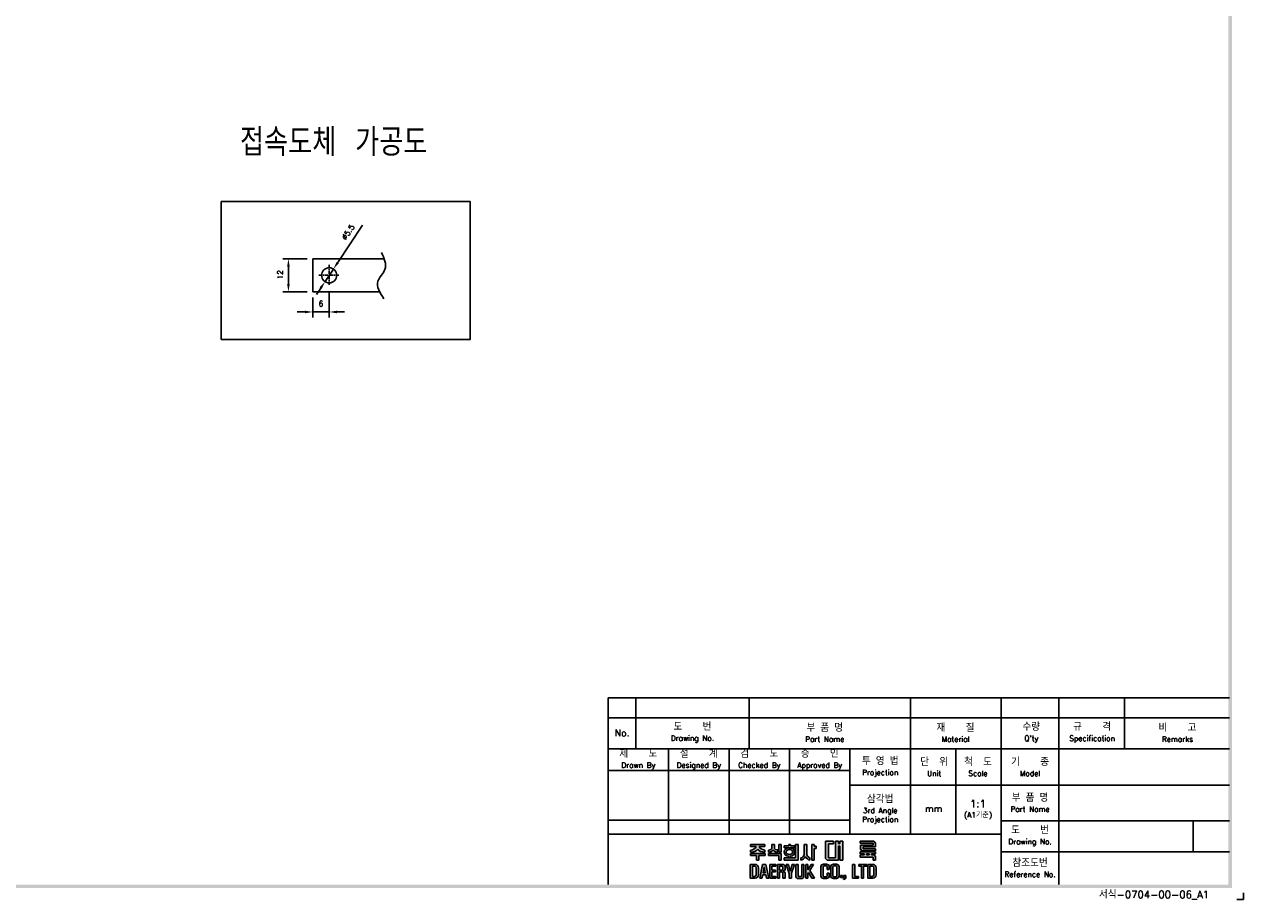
# Model space of a CAD drawing. Extents: x -194 to 1048, y -1928 to 566.
# Tile 4 of 5: x 606 to 1048, y -142 to 175. Entities that reach past the tile are written whole.
import ezdxf

# ---------------------------------------------------------------- set-up
doc = ezdxf.new("R2010")
doc.units = 0
doc.header["$MEASUREMENT"] = 0
doc.linetypes.add('CENTER', pattern=[2, 1.25, -0.25, 0.25, -0.25])
doc.layers.get('0').update_dxf_attribs({"linetype": 'CONTINUOUS'})
for name, color, linetype in [('CENTER', 1, 'CENTER'), ('di', 3, 'CONTINUOUS'), ('dimtaxt', 3, 'CONTINUOUS'), ('dwg', 7, 'CONTINUOUS')]:
    doc.layers.add(name, color=color, linetype=linetype)
doc.styles.add('KIM', font='ROMANS.shx', dxfattribs={"height": 5, "bigfont": 'GSG1.shx'})
doc.styles.get("Standard").update_dxf_attribs({"font": 'romans.shx', "height": 2, "bigfont": 'hgs.shx'})
doc.dimstyles.new('STANDARD$0', dxfattribs={"dimtxt": 5, "dimasz": 5, "dimexe": 1, "dimexo": 2, "dimgap": 2, "dimtad": 1, "dimdec": 4, "dimzin": 12, "dimdsep": 46, "dimtxsty": 'KIM', "dimcen": -1, "dimdle": 0.1, "dimadec": 0, "dimazin": 0, "dimtfac": 1, "dimtdec": 4, "dimtmove": 0, "dimatfit": 3, "dimfxl": 0, "dimtolj": 1, "dimtzin": 0, "dimarcsym": 0})
doc.dimstyles.new('STANDARD$3', dxfattribs={"dimtxt": 5, "dimasz": 5, "dimexe": 1, "dimexo": 2, "dimgap": 0.8, "dimtad": 1, "dimdec": 4, "dimdsep": 46, "dimtxsty": 'KIM', "dimcen": 0, "dimdle": 0.1, "dimadec": 0, "dimazin": 0, "dimtfac": 1, "dimtdec": 4, "dimtmove": 0, "dimatfit": 3, "dimfxl": 0, "dimtolj": 1, "dimtzin": 0, "dimarcsym": 0})

# ---------------------------------------------------------------- blocks, each defined once
blk = doc.blocks.new('도면서식 A1')
at = {"layer": 'di', "insert": (780.92, -2.61), "char_height": 2.2, "width": 38.8706, "attachment_point": 4}
blk.add_mtext('서식-0704-00-06_A1', dxfattribs=at)
blk = doc.blocks.new('대륙')
at = {"layer": 'dimtaxt'}
h = blk.add_hatch(color=256, dxfattribs=at)
edge = h.paths.add_edge_path()
edge.add_line((51.99, 12.18), (47.65, 12.18))
edge.add_line((47.65, 12.18), (47.65, 11.59))
edge.add_line((47.65, 11.59), (49.36, 11.59))
edge.add_ellipse((47.48, 11.55), major_axis=(1.89, 0.39), ratio=0.576936, start_angle=268.0794, end_angle=342.4305, ccw=False)
edge.add_line((47.64, 10.44), (47.64, 9.87))
edge.add_ellipse((47.59, 11.36), major_axis=(2.46, 0), ratio=0.608939, start_angle=-88.7913, end_angle=-24.3158)
edge.add_ellipse((52.06, 11.36), major_axis=(-2.46, 0), ratio=0.608939, start_angle=384.3158, end_angle=448.3061)
edge.add_line((51.99, 9.87), (51.99, 10.51))
edge.add_ellipse((52.11, 11.62), major_axis=(-1.91, 0.31), ratio=0.577613, start_angle=17.5125, end_angle=91.8636, ccw=False)
edge.add_line((50.24, 11.59), (51.99, 11.59))
edge.add_line((51.99, 11.59), (51.99, 12.18))
h.paths.add_polyline_path([(52, 9.48), (47.64, 9.48), (47.64, 8.87), (49.46, 8.87), (49.46, 7.49), (50.19, 7.49), (50.19, 8.88), (52, 8.88)])
edge = h.paths.add_edge_path()
edge.add_arc((55.25, 11.18), 0.45, 180, 220.7047, ccw=False)
edge.add_line((54.8, 11.18), (54.8, 12.18))
edge.add_line((54.8, 12.18), (54.06, 12.18))
edge.add_line((54.06, 12.18), (54.06, 11.18))
edge.add_arc((53.61, 11.18), 0.45, 319.2953, 360, ccw=False)
edge.add_spline(control_points=[(53.95, 10.89), (53.94, 10.88), (53.93, 10.87), (53.83, 10.76), (53.7, 10.68), (53.03, 10.51)], knot_values=[3.761053, 3.761053, 3.761053, 3.761053, 3.807132, 3.807132, 4.298097, 4.298097, 4.298097, 4.298097], degree=3, periodic=0)
edge.add_line((53.03, 10.51), (53.03, 9.85))
edge.add_spline(control_points=[(53.03, 9.85), (53.05, 9.85), (53.06, 9.85), (53.74, 9.96), (53.94, 10.08), (54.15, 10.22), (54.2, 10.3), (54.43, 10.6)], knot_values=[3.495949, 3.495949, 3.495949, 3.495949, 3.524444, 3.524444, 4.06832, 4.06832, 4.379503, 4.379503, 4.379503, 4.379503], degree=3, periodic=0)
edge.add_spline(control_points=[(54.43, 10.6), (54.65, 10.3), (54.71, 10.22), (54.92, 10.08), (55.12, 9.96), (55.75, 9.88), (55.78, 9.87), (55.8, 9.86)], knot_values=[3.495949, 3.495949, 3.495949, 3.495949, 3.807132, 3.807132, 4.351008, 4.351008, 4.402945, 4.402945, 4.402945, 4.402945], degree=3, periodic=0)
edge.add_line((55.8, 9.86), (55.8, 10.59))
edge.add_spline(control_points=[(55.8, 10.59), (55.78, 10.59), (55.76, 10.6), (55.19, 10.66), (55.03, 10.75), (54.92, 10.87), (54.91, 10.88), (54.91, 10.89)], knot_values=[3.761053, 3.761053, 3.761053, 3.761053, 3.81299, 3.81299, 4.356866, 4.356866, 4.402945, 4.402945, 4.402945, 4.402945], degree=3, periodic=0)
h.paths.add_polyline_path([(56.82, 9.48), (53.03, 9.48), (53.03, 8.87), (56.1, 8.87), (56.1, 7.49), (56.82, 7.49)])
h.paths.add_polyline_path([(56.82, 12.19), (56.1, 12.19), (56.1, 9.87), (56.82, 9.87)])
h.paths.add_polyline_path([(60.76, 11.76), (59.58, 11.76), (59.58, 12.19), (59.05, 12.19), (59.05, 11.76), (57.74, 11.76), (57.74, 11.21), (60.76, 11.21)])
edge = h.paths.add_edge_path()
edge.add_ellipse((59.26, 9.92), major_axis=(-1.56, 0), ratio=0.830145, start_angle=101.7462, end_angle=265.4383)
edge.add_line((59.38, 11.21), (59.13, 11.21))
edge.add_ellipse((59.26, 9.92), major_axis=(1.56, 0), ratio=0.830145, start_angle=94.5617, end_angle=259.6787)
edge.add_line((58.98, 8.65), (58.98, 8.2))
edge.add_line((58.98, 8.2), (59.58, 8.2))
edge.add_line((59.58, 8.2), (59.58, 8.65))
edge = h.paths.add_edge_path(flags=16)
edge.add_spline(control_points=[(60.26, 9.92), (60.26, 10.03), (60.22, 10.15), (60.06, 10.37), (59.93, 10.48), (59.59, 10.63), (59.39, 10.66), (58.99, 10.64), (58.8, 10.59), (58.5, 10.41), (58.39, 10.3), (58.27, 10.07), (58.25, 9.96), (58.28, 9.73), (58.34, 9.62), (58.54, 9.4), (58.69, 9.3), (59.06, 9.19), (59.26, 9.17), (59.65, 9.23), (59.83, 9.31), (60.09, 9.5), (60.18, 9.62), (60.25, 9.8), (60.26, 9.86), (60.26, 9.92)], knot_values=[0, 0, 0, 0, 0.543876, 0.543876, 1.087752, 1.087752, 1.631628, 1.631628, 2.175504, 2.175504, 2.71938, 2.71938, 3.263256, 3.263256, 3.807132, 3.807132, 4.351008, 4.351008, 4.894884, 4.894884, 5.43876, 5.43876, 5.982636, 5.982636, 6.283185, 6.283185, 6.283185, 6.283185], degree=3, periodic=0)
for points in [[(61.83, 12.19), (61.11, 12.19), (61.11, 8.2), (57.74, 8.2), (57.74, 7.47), (61.11, 7.47), (61.83, 7.47)], [(70.89, 12.38), (72.38, 12.38), (72.38, 13.12), (70.01, 13.12), (70.01, 8), (70.53, 7.49), (73.84, 7.49), (73.84, 11.66), (74.29, 11.66), (74.29, 7.49), (75.14, 7.49), (75.14, 13.12), (74.29, 13.12), (74.29, 12.42), (73.84, 12.42), (73.84, 13.12), (73.01, 13.12), (73.01, 8.23), (70.89, 8.23)]]:
    blk.add_hatch(color=256, dxfattribs=at).paths.add_polyline_path(points)
h = blk.add_hatch(color=256, dxfattribs=at)
edge = h.paths.add_edge_path()
edge.add_line((64.41, 12.18), (63.7, 12.18))
edge.add_line((63.7, 12.18), (63.7, 9.23))
edge.add_ellipse((62.86, 9.12), major_axis=(0.66, 0.841), ratio=0.672815, start_angle=218.7862, end_angle=304.0863, ccw=False)
edge.add_line((62.7, 8.19), (62.7, 7.51))
edge.add_ellipse((63.11, 8.54), major_axis=(0.964, 0.919), ratio=0.540942, start_angle=220.7961, end_angle=301.7505)
edge.add_ellipse((64.93, 8.53), major_axis=(-0.866, 0.919), ratio=0.569913, start_angle=58.7442, end_angle=145.288)
edge.add_line((65.35, 7.49), (65.35, 8.17))
edge.add_ellipse((65.18, 9.26), major_axis=(-0.67, 1.07), ratio=0.576723, start_angle=74.3826, end_angle=142.9847, ccw=False)
edge.add_line((64.41, 9.18), (64.41, 12.18))
h.paths.add_polyline_path([(66.65, 10.99), (67.26, 10.99), (67.26, 11.63), (66.64, 11.63), (66.64, 12.18), (65.92, 12.18), (65.92, 7.49), (66.65, 7.49)])
h = blk.add_hatch(color=256, dxfattribs=at)
h.paths.add_polyline_path([(84.17, 12.56), (84.17, 11.99), (80.38, 11.99), (80.38, 10.74), (80.81, 10.32), (84.92, 10.32), (84.92, 10.92), (81.19, 10.92), (81.19, 11.44), (84.92, 11.44), (84.92, 12.6), (84.39, 13.12), (80.36, 13.12), (80.36, 12.56)])
h.paths.add_polyline_path([(83.7, 9.41), (84.92, 9.41), (84.92, 9.97), (80.36, 9.97), (80.36, 9.41), (81.48, 9.41), (81.48, 9.04), (80.35, 9.04), (80.35, 8.42), (84.18, 8.42), (84.18, 7.49), (84.92, 7.49), (84.92, 8.64), (84.52, 9.04), (83.7, 9.04)])
h.paths.add_polyline_path([(83, 9.41), (82.23, 9.41), (82.23, 9.04), (83, 9.04)], flags=17)
h = blk.add_hatch(color=256, dxfattribs=at)
h.paths.add_polyline_path([(47.58, 6.25), (47.58, 2.12), (49.06, 2.12, 0.414214), (50.06, 3.12), (50.06, 5.25, 0.414214), (49.06, 6.25)])
h.paths.add_polyline_path([(48.9, 5.73, -0.414214), (49.4, 5.23), (49.4, 3.16, -0.414214), (48.9, 2.66), (48.23, 2.66), (48.23, 5.73)], flags=16)
h.paths.add_polyline_path([(50.42, 2.11), (51.1, 2.11), (51.31, 3.17), (52.21, 3.17), (52.42, 2.11), (53.1, 2.11), (52.25, 6.23), (51.27, 6.23)])
h.paths.add_polyline_path([(51.77, 5.49), (52.09, 3.74), (51.43, 3.74)], flags=16)
h.paths.add_polyline_path([(53.4, 2.11), (55.25, 2.11), (55.25, 2.66), (54.07, 2.66), (54.07, 3.99), (55.15, 3.99), (55.15, 4.52), (54.06, 4.52), (54.06, 5.7), (55.21, 5.7), (55.21, 6.25), (53.4, 6.25)])
h.paths.add_polyline_path([(55.67, 2.12), (56.33, 2.12), (56.33, 4.05), (56.93, 4.05, -0.414214), (57.33, 3.65), (57.33, 2.12), (58.02, 2.12), (58.02, 3.65, 0.276846), (57.45, 4.24, 0.25864), (58.02, 4.77), (58.02, 5.43, 0.414214), (57.22, 6.23), (55.67, 6.23)])
h.paths.add_polyline_path([(56.33, 5.71), (57.04, 5.71, -0.414214), (57.34, 5.41), (57.34, 4.86, -0.414214), (57.04, 4.56), (56.33, 4.56)], flags=16)
h.paths.add_polyline_path([(59.2, 3.57), (59.2, 2.11), (59.85, 2.11), (59.85, 3.58), (60.8, 6.24), (60.13, 6.24), (59.53, 4.27), (58.97, 6.24), (58.28, 6.24)])
h.paths.add_polyline_path([(61.13, 2.78, 0.414214), (61.88, 2.03), (62.85, 2.03, 0.414214), (63.6, 2.78), (63.6, 6.24), (62.93, 6.24), (62.93, 2.84, -0.414214), (62.68, 2.59), (62.07, 2.59, -0.414214), (61.82, 2.84), (61.82, 6.24), (61.13, 6.24)])
h.paths.add_polyline_path([(64.11, 2.12), (64.77, 2.12), (64.77, 3.42), (64.98, 3.87), (65.9, 2.12), (66.68, 2.12), (65.38, 4.46), (66.48, 6.23), (65.69, 6.23), (64.76, 4.66), (64.76, 6.23), (64.11, 6.23)])
h.paths.add_polyline_path([(68.62, 2.84, 0.414214), (69.42, 2.04), (70.32, 2.04, 0.414214), (71.12, 2.84), (71.12, 3.62), (70.47, 3.62), (70.47, 2.85, -0.414214), (70.17, 2.55), (69.58, 2.55, -0.414214), (69.28, 2.85), (69.28, 5.49, -0.414214), (69.58, 5.79), (70.16, 5.79, -0.414214), (70.46, 5.49), (70.46, 4.76), (71.12, 4.76), (71.12, 5.52, 0.414214), (70.32, 6.32), (69.42, 6.32, 0.414214), (68.62, 5.52)])
h.paths.add_polyline_path([(71.57, 2.84, 0.414214), (72.37, 2.04), (73.25, 2.04, 0.414214), (74.05, 2.84), (74.05, 5.52, 0.414214), (73.25, 6.32), (72.37, 6.32, 0.414214), (71.57, 5.52)])
h.paths.add_polyline_path([(72.23, 5.5, -0.414214), (72.53, 5.8), (73.09, 5.8, -0.414214), (73.39, 5.5), (73.39, 2.85, -0.414214), (73.09, 2.55), (72.53, 2.55, -0.414214), (72.23, 2.85)], flags=16)
h.paths.add_polyline_path([(74.42, 2.34), (75.05, 2.34), (75.05, 2.98), (74.42, 2.98)])
h.paths.add_polyline_path([(75.76, 2.34, -0.316213), (75.39, 2.07), (75.39, 1.77, 0.409412), (76.08, 2.47), (76.08, 2.98), (75.39, 2.98), (75.39, 2.34)])
h.paths.add_polyline_path([(78.08, 2.12), (79.79, 2.12), (79.79, 2.67), (78.75, 2.67), (78.75, 6.24), (78.08, 6.24)])
h.paths.add_polyline_path([(80.68, 2.12), (81.35, 2.12), (81.35, 5.7), (82.27, 5.7), (82.27, 6.24), (79.92, 6.24), (79.92, 5.7), (80.68, 5.7)])
h.paths.add_polyline_path([(82.59, 2.13), (84.07, 2.13, 0.414214), (85.07, 3.13), (85.07, 5.24, 0.414214), (84.07, 6.24), (82.59, 6.24)])
h.paths.add_polyline_path([(83.24, 5.73), (83.9, 5.73, -0.414214), (84.4, 5.23), (84.4, 3.15, -0.414214), (83.9, 2.65), (83.24, 2.65)], flags=16)
for p, q in [((47.65, 12.18), (51.99, 12.18)), ((47.65, 12.18), (47.65, 11.59)), ((47.65, 11.59), (49.36, 11.59)), ((51.99, 11.59), (50.24, 11.59)), ((51.99, 12.18), (51.99, 11.59)), ((54.06, 12.18), (54.8, 12.18)), ((54.06, 12.18), (54.06, 11.18)), ((54.8, 12.18), (54.8, 11.18)), ((56.82, 12.19), (56.1, 12.19)), ((56.1, 12.19), (56.1, 9.87)), ((56.82, 12.19), (56.82, 9.87)), ((57.74, 11.76), (59.05, 11.76)), ((57.74, 11.21), (57.74, 11.76)), ((60.76, 11.21), (57.74, 11.21)), ((59.05, 11.76), (59.05, 12.19)), ((59.05, 12.19), (59.58, 12.19)), ((59.58, 12.19), (59.58, 11.76)), ((59.58, 11.76), (60.76, 11.76)), ((60.76, 11.76), (60.76, 11.21)), ((61.11, 12.19), (61.11, 8.2)), ((61.83, 12.19), (61.11, 12.19)), ((61.83, 7.47), (61.83, 12.19)), ((63.7, 12.18), (64.41, 12.18)), ((63.7, 12.18), (63.7, 9.23)), ((64.41, 12.18), (64.41, 9.18)), ((65.92, 7.49), (65.92, 12.18)), ((65.92, 12.18), (66.64, 12.18)), ((66.64, 12.18), (66.64, 11.63)), ((66.64, 11.63), (67.26, 11.63)), ((66.65, 10.99), (66.65, 7.49)), ((67.26, 10.99), (66.65, 10.99)), ((67.26, 11.63), (67.26, 10.99)), ((70.01, 13.12), (70.01, 8)), ((70.01, 13.12), (72.38, 13.12)), ((70.89, 12.38), (70.89, 8.23)), ((70.89, 12.38), (72.38, 12.38)), ((72.38, 13.12), (72.38, 12.38)), ((73.01, 13.12), (73.01, 8.23)), ((73.01, 13.12), (73.84, 13.12)), ((73.84, 13.12), (73.84, 12.42)), ((73.84, 12.42), (74.29, 12.42)), ((73.84, 11.66), (73.84, 7.49)), ((73.84, 11.66), (74.29, 11.66)), ((74.29, 13.12), (75.14, 13.12)), ((74.29, 13.12), (74.29, 12.42)), ((74.29, 11.66), (74.29, 7.49)), ((75.14, 13.12), (75.14, 7.49)), ((80.36, 13.12), (84.39, 13.12)), ((80.36, 12.56), (80.36, 13.12)), ((80.36, 12.56), (84.17, 12.56)), ((80.38, 11.99), (84.17, 11.99)), ((80.38, 11.99), (80.38, 10.74)), ((81.19, 11.44), (84.92, 11.44)), ((81.19, 11.44), (81.19, 10.92)), ((81.19, 10.92), (84.92, 10.92)), ((84.17, 12.56), (84.17, 11.99)), ((84.92, 12.6), (84.39, 13.12)), ((84.92, 12.6), (84.92, 11.44)), ((84.92, 10.92), (84.92, 10.32)), ((47.64, 10.44), (47.64, 9.87)), ((47.64, 9.48), (52, 9.48)), ((47.64, 8.87), (47.64, 9.48)), ((49.46, 8.87), (47.64, 8.87)), ((49.46, 7.49), (49.46, 8.87)), ((50.19, 7.49), (49.46, 7.49)), ((50.19, 8.88), (50.19, 7.49)), ((52, 8.88), (50.19, 8.88)), ((51.99, 10.51), (51.99, 9.87)), ((52, 9.48), (52, 8.88)), ((53.03, 9.85), (53.03, 10.51)), ((53.03, 9.48), (56.82, 9.48)), ((53.03, 8.87), (53.03, 9.48)), ((56.1, 8.87), (53.03, 8.87)), ((55.8, 9.86), (55.8, 10.59)), ((56.82, 9.87), (56.1, 9.87)), ((56.1, 7.49), (56.1, 8.87)), ((56.82, 7.49), (56.1, 7.49)), ((56.82, 9.48), (56.82, 7.49)), ((57.74, 8.2), (61.11, 8.2)), ((57.74, 7.47), (57.74, 8.2)), ((61.11, 7.47), (57.74, 7.47)), ((58.98, 8.2), (58.98, 8.65)), ((59.58, 8.65), (59.58, 8.2)), ((61.11, 7.47), (61.83, 7.47)), ((62.7, 7.51), (62.7, 8.19)), ((65.35, 7.49), (65.35, 8.17)), ((66.65, 7.49), (65.92, 7.49)), ((70.53, 7.49), (70.01, 8)), ((73.84, 7.49), (70.53, 7.49)), ((73.01, 8.23), (70.89, 8.23)), ((75.14, 7.49), (74.29, 7.49)), ((80.35, 9.04), (81.48, 9.04)), ((80.35, 9.04), (80.35, 8.42)), ((80.35, 8.42), (84.18, 8.42)), ((80.36, 9.97), (84.92, 9.97)), ((80.36, 9.97), (80.36, 9.41)), ((80.36, 9.41), (81.48, 9.41)), ((80.81, 10.32), (80.38, 10.74)), ((80.81, 10.32), (84.92, 10.32)), ((81.48, 9.41), (81.48, 9.04)), ((82.23, 9.41), (83, 9.41)), ((82.23, 9.41), (82.23, 9.04)), ((82.23, 9.04), (83, 9.04)), ((83, 9.41), (83, 9.04)), ((83.7, 9.41), (84.92, 9.41)), ((83.7, 9.41), (83.7, 9.04)), ((83.7, 9.04), (84.52, 9.04)), ((84.18, 8.42), (84.18, 7.49)), ((84.92, 7.49), (84.18, 7.49)), ((84.92, 8.64), (84.52, 9.04)), ((84.92, 9.97), (84.92, 9.41)), ((84.92, 8.64), (84.92, 7.49)), ((47.58, 6.25), (47.58, 2.12)), ((47.58, 6.25), (49.06, 6.25)), ((48.23, 5.73), (48.23, 2.66)), ((48.9, 5.73), (48.23, 5.73)), ((49.4, 3.16), (49.4, 5.23)), ((50.06, 5.25), (50.06, 3.12)), ((51.27, 6.23), (50.42, 2.11)), ((52.25, 6.23), (51.27, 6.23)), ((51.77, 5.49), (51.43, 3.74)), ((51.43, 3.74), (52.09, 3.74)), ((52.09, 3.74), (51.77, 5.49)), ((53.1, 2.11), (52.25, 6.23)), ((55.21, 6.25), (53.4, 6.25)), ((53.4, 6.25), (53.4, 2.11)), ((54.06, 5.7), (55.21, 5.7)), ((54.06, 4.52), (54.06, 5.7)), ((55.15, 4.52), (54.06, 4.52)), ((54.07, 3.99), (55.15, 3.99)), ((54.07, 2.66), (54.07, 3.99)), ((55.15, 3.99), (55.15, 4.52)), ((55.21, 5.7), (55.21, 6.25)), ((55.67, 6.23), (55.67, 2.12)), ((57.22, 6.23), (55.67, 6.23)), ((56.33, 5.71), (56.33, 4.56)), ((57.04, 5.71), (56.33, 5.71)), ((56.33, 4.56), (57.04, 4.56)), ((56.33, 2.12), (56.33, 4.05)), ((56.33, 4.05), (56.93, 4.05)), ((57.33, 3.65), (57.33, 2.12)), ((57.34, 4.86), (57.34, 5.41)), ((58.02, 4.77), (58.02, 5.43)), ((58.02, 2.12), (58.02, 3.65)), ((58.97, 6.24), (58.28, 6.24)), ((58.28, 6.24), (59.2, 3.57)), ((59.53, 4.27), (58.97, 6.24)), ((60.13, 6.24), (59.53, 4.27)), ((59.85, 3.58), (60.8, 6.24)), ((60.8, 6.24), (60.13, 6.24)), ((61.13, 6.24), (61.13, 2.78)), ((61.82, 6.24), (61.13, 6.24)), ((61.82, 2.84), (61.82, 6.24)), ((62.93, 2.84), (62.93, 6.24)), ((62.93, 6.24), (63.6, 6.24)), ((63.6, 6.24), (63.6, 2.78)), ((64.11, 2.12), (64.11, 6.23)), ((64.11, 6.23), (64.76, 6.23)), ((64.76, 4.66), (65.69, 6.23)), ((64.76, 6.23), (64.76, 4.66)), ((64.98, 3.87), (64.77, 3.42)), ((65.9, 2.12), (64.98, 3.87)), ((66.48, 6.23), (65.38, 4.46)), ((65.38, 4.46), (66.68, 2.12)), ((65.69, 6.23), (66.48, 6.23)), ((68.62, 2.84), (68.62, 5.52)), ((69.28, 5.49), (69.28, 2.85)), ((70.32, 6.32), (69.42, 6.32)), ((70.16, 5.79), (69.58, 5.79)), ((70.46, 4.76), (70.46, 5.49)), ((71.12, 4.76), (70.46, 4.76)), ((71.12, 5.52), (71.12, 4.76)), ((71.57, 2.84), (71.57, 5.52)), ((72.23, 5.5), (72.23, 2.85)), ((73.25, 6.32), (72.37, 6.32)), ((73.09, 5.8), (72.53, 5.8)), ((73.39, 2.85), (73.39, 5.5)), ((74.05, 5.52), (74.05, 2.84)), ((78.08, 6.24), (78.08, 2.12)), ((78.75, 6.24), (78.08, 6.24)), ((78.75, 2.67), (78.75, 6.24)), ((82.27, 6.24), (79.92, 6.24)), ((79.92, 6.24), (79.92, 5.7)), ((79.92, 5.7), (80.68, 5.7)), ((80.68, 5.7), (80.68, 2.12)), ((81.35, 2.12), (81.35, 5.7)), ((81.35, 5.7), (82.27, 5.7)), ((82.27, 5.7), (82.27, 6.24)), ((82.59, 6.24), (82.59, 2.13)), ((84.07, 6.24), (82.59, 6.24)), ((83.24, 2.65), (83.24, 5.73)), ((83.24, 5.73), (83.9, 5.73)), ((84.4, 3.15), (84.4, 5.23)), ((85.07, 3.13), (85.07, 5.24)), ((47.58, 2.12), (49.06, 2.12)), ((48.23, 2.66), (48.9, 2.66)), ((50.42, 2.11), (51.1, 2.11)), ((51.1, 2.11), (51.31, 3.17)), ((51.31, 3.17), (52.21, 3.17)), ((52.21, 3.17), (52.42, 2.11)), ((52.42, 2.11), (53.1, 2.11)), ((53.4, 2.11), (55.25, 2.11)), ((55.25, 2.66), (54.07, 2.66)), ((55.25, 2.11), (55.25, 2.66)), ((55.67, 2.12), (56.33, 2.12)), ((57.33, 2.12), (58.02, 2.12)), ((59.2, 3.57), (59.2, 2.11)), ((59.2, 2.11), (59.85, 2.11)), ((59.85, 2.11), (59.85, 3.58)), ((62.85, 2.03), (61.88, 2.03)), ((62.68, 2.59), (62.07, 2.59)), ((64.77, 2.12), (64.11, 2.12)), ((64.77, 3.42), (64.77, 2.12)), ((66.68, 2.12), (65.9, 2.12)), ((70.32, 2.04), (69.42, 2.04)), ((70.17, 2.55), (69.58, 2.55)), ((70.47, 3.62), (70.47, 2.85)), ((71.12, 3.62), (70.47, 3.62)), ((71.12, 2.84), (71.12, 3.62)), ((73.25, 2.04), (72.37, 2.04)), ((73.09, 2.55), (72.53, 2.55)), ((74.42, 2.98), (74.42, 2.34)), ((75.05, 2.98), (74.42, 2.98)), ((75.05, 2.34), (74.42, 2.34)), ((75.05, 2.98), (75.05, 2.34)), ((75.39, 2.98), (75.39, 2.34)), ((76.08, 2.98), (75.39, 2.98)), ((75.76, 2.34), (75.39, 2.34)), ((75.39, 2.07), (75.39, 1.77)), ((76.08, 2.98), (76.08, 2.47)), ((78.08, 2.12), (79.79, 2.12)), ((79.79, 2.67), (78.75, 2.67)), ((79.79, 2.12), (79.79, 2.67)), ((80.68, 2.12), (81.35, 2.12)), ((82.59, 2.13), (84.07, 2.13)), ((83.9, 2.65), (83.24, 2.65))]:
    blk.add_line(p, q, dxfattribs=at)
for centre, radius, start, end in [((53.61, 11.18), 0.45, 319.2953, 360), ((55.25, 11.18), 0.45, 180, 220.7047), ((48.9, 5.23), 0.5, 0, 90), ((49.06, 5.25), 1, 0, 90), ((57.22, 4.85), 0.8, 270, 270), ((56.93, 3.65), 0.4, 0, 90), ((57.04, 5.41), 0.3, 0, 90), ((57.04, 4.86), 0.3, 270, 0), ((57.22, 5.43), 0.8, 0, 90), ((57.26, 5.02), 0.8, 283.6828, 341.6876), ((57.24, 3.47), 0.8, 12.921, 74.819), ((69.42, 5.52), 0.8, 90, 180), ((69.58, 5.49), 0.3, 90, 180), ((70.16, 5.49), 0.3, 0, 90), ((70.32, 5.52), 0.8, 0, 90), ((72.37, 5.52), 0.8, 90, 180), ((72.53, 5.5), 0.3, 90, 180), ((73.09, 5.5), 0.3, 0, 90), ((73.25, 5.52), 0.8, 0, 90), ((83.9, 5.23), 0.5, 0, 90), ((84.07, 5.24), 1, 0, 90), ((48.9, 3.16), 0.5, 270, 0), ((49.06, 3.12), 1, 270, 0), ((61.88, 2.78), 0.75, 180, 270), ((62.07, 2.84), 0.25, 180, 270), ((62.68, 2.84), 0.25, 270, 0), ((62.85, 2.78), 0.75, 270, 0), ((69.42, 2.84), 0.8, 180, 270), ((69.58, 2.85), 0.3, 180, 270), ((70.17, 2.85), 0.3, 270, 0), ((70.32, 2.84), 0.8, 270, 0), ((72.37, 2.84), 0.8, 180, 270), ((72.53, 2.85), 0.3, 180, 270), ((73.09, 2.85), 0.3, 270, 0), ((73.25, 2.84), 0.8, 270, 0), ((75.38, 2.47), 0.7, 270.9408, 0), ((75.38, 2.47), 0.4, 271.6466, 341.8371), ((83.9, 3.15), 0.5, 270, 0), ((84.07, 3.13), 1, 270, 0)]:
    blk.add_arc(centre, radius, start, end, dxfattribs=at)
for centre, major_axis, ratio, start_param, end_param in [((47.48, 11.55), (1.89, 0.39), 0.576936, 4.678869, 5.97654), ((59.26, 9.92), (1.56, 0), 0.830145, 1.650413, 4.532248), ((59.26, 9.92), (-1.56, 0), 0.830145, 1.775806, 4.632772), ((47.59, 11.36), (-2.46, 0), 0.608939, 1.591893, 2.717202), ((62.86, 9.12), (0.66, 0.841), 0.672815, 3.81854, 5.307307), ((63.11, 8.54), (0.964, 0.919), 0.540942, 3.853619, 5.26654)]:
    blk.add_ellipse(centre, major_axis=major_axis, ratio=ratio, start_param=start_param, end_param=end_param, dxfattribs=at)
at = {"layer": 'dimtaxt', "extrusion": (0, 0, -1)}
for centre, major_axis, ratio, start_param, end_param in [((52.11, 11.62), (-1.91, 0.31), 0.577613, 4.679864, 5.977535), ((52.06, 11.36), (-2.46, 0), 0.608939, -1.541231, -0.42439), ((64.93, 8.53), (-0.866, 0.919), 0.569913, 3.747431, 5.257905), ((65.18, 9.26), (-0.67, 1.07), 0.576723, 3.787632, 4.984965)]:
    blk.add_ellipse(centre, major_axis=major_axis, ratio=ratio, start_param=start_param, end_param=end_param, dxfattribs=at)
at = {"layer": 'dimtaxt'}
for points, knots in [([(53.95, 10.89), (53.94, 10.88), (53.93, 10.87), (53.83, 10.76), (53.7, 10.68), (53.03, 10.51)], [3.7610527, 3.7610527, 3.7610527, 3.7610527, 3.8071317, 3.8071317, 4.2980967, 4.2980967, 4.2980967, 4.2980967]), ([(54.91, 10.89), (54.91, 10.88), (54.92, 10.87), (55.03, 10.75), (55.19, 10.66), (55.76, 10.6), (55.78, 10.59), (55.8, 10.59)], [3.7610527, 3.7610527, 3.7610527, 3.7610527, 3.8071317, 3.8071317, 4.3510077, 4.3510077, 4.4029453, 4.4029453, 4.4029453, 4.4029453]), ([(54.43, 10.6), (54.2, 10.3), (54.15, 10.22), (53.94, 10.08), (53.74, 9.96), (53.06, 9.85), (53.05, 9.85), (53.03, 9.85)], [3.4959493, 3.4959493, 3.4959493, 3.4959493, 3.8071317, 3.8071317, 4.3510077, 4.3510077, 4.3795026, 4.3795026, 4.3795026, 4.3795026]), ([(54.43, 10.6), (54.65, 10.3), (54.71, 10.22), (54.92, 10.08), (55.12, 9.96), (55.75, 9.88), (55.78, 9.87), (55.8, 9.86)], [3.4959493, 3.4959493, 3.4959493, 3.4959493, 3.8071317, 3.8071317, 4.3510077, 4.3510077, 4.4029453, 4.4029453, 4.4029453, 4.4029453]), ([(60.26, 9.92), (60.26, 10.03), (60.22, 10.15), (60.06, 10.37), (59.93, 10.48), (59.59, 10.63), (59.39, 10.66), (58.99, 10.64), (58.8, 10.59), (58.5, 10.41), (58.39, 10.3), (58.27, 10.07), (58.25, 9.96), (58.28, 9.73), (58.34, 9.62), (58.54, 9.4), (58.69, 9.3), (59.06, 9.19), (59.26, 9.17), (59.65, 9.23), (59.83, 9.31), (60.09, 9.5), (60.18, 9.62), (60.25, 9.8), (60.26, 9.86), (60.26, 9.92)], [0, 0, 0, 0, 0.543876, 0.543876, 1.087752, 1.087752, 1.631628, 1.631628, 2.175504, 2.175504, 2.71938, 2.71938, 3.263256, 3.263256, 3.807132, 3.807132, 4.351008, 4.351008, 4.894884, 4.894884, 5.43876, 5.43876, 5.982636, 5.982636, 6.283185, 6.283185, 6.283185, 6.283185])]:
    blk.add_open_spline(points, degree=3, knots=knots, dxfattribs=at)
blk = doc.blocks.new('*D617')
at = {"layer": 'di'}
for p, q in [((708.27, 90.18), (699.45, 90.18)), ((701.45, 80.98), (701.45, 87.38)), ((708.27, 78.18), (699.45, 78.18))]:
    blk.add_line(p, q, dxfattribs=at)
for points in [[(700.99, 87.38), (701.92, 87.38), (701.45, 90.18)], [(700.99, 80.98), (701.92, 80.98), (701.45, 78.18)]]:
    blk.add_solid(points, dxfattribs=at)
at = {"layer": 'di', "insert": (698.45, 84.39), "char_height": 2, "attachment_point": 5, "rotation": 90}
blk.add_mtext('\\A1;12', dxfattribs=at)
blk = doc.blocks.new('*D618')
at = {"layer": 'di'}
for p, q in [((710.27, 76.18), (710.27, 68.88)), ((716.27, 78.43), (716.27, 68.88)), ((707.47, 70.88), (704.67, 70.88)), ((710.27, 70.88), (716.27, 70.88)), ((719.07, 70.88), (721.87, 70.88))]:
    blk.add_line(p, q, dxfattribs=at)
for points in [[(707.47, 71.35), (707.47, 70.41), (710.27, 70.88)], [(719.07, 71.35), (719.07, 70.41), (716.27, 70.88)]]:
    blk.add_solid(points, dxfattribs=at)
at = {"layer": 'di', "insert": (713.27, 73.88), "char_height": 2, "attachment_point": 5}
blk.add_mtext('\\A1;6', dxfattribs=at)
blk = doc.blocks.new('*D620')
at = {"layer": 'di'}
for p, q in [((728.37, 102.34), (719.35, 88.8)), ((714.74, 81.9), (717.79, 86.47)), ((713.19, 79.57), (711.64, 77.24))]:
    blk.add_line(p, q, dxfattribs=at)
for points in [[(718.96, 89.06), (719.73, 88.54), (717.79, 86.47)], [(712.8, 79.83), (713.58, 79.31), (714.74, 81.9)]]:
    blk.add_solid(points, dxfattribs=at)
at = {"layer": 'di', "insert": (723.1, 99.84), "char_height": 2, "attachment_point": 5, "rotation": 56.3125}
blk.add_mtext('\\A1;∅5.5', dxfattribs=at)

msp = doc.modelspace()

# ---------------------------------------------------------------- linework, layer by layer
for p, q in [((710.267, 90.185), (736.193, 90.185)), ((710.267, 90.185), (710.267, 78.185)), ((710.267, 78.185), (734.582, 78.185))]:
    msp.add_line(p, q)
msp.add_circle((716.267, 84.185), 2.75)
at = {"layer": 'CENTER'}
for p, q in [((712.517, 84.185), (720.017, 84.185)), ((716.267, 87.935), (716.267, 80.435))]:
    msp.add_line(p, q, dxfattribs=at)
at = {"layer": 'di'}
for p in [(1048.099, -140.054), (1045.66, -142.493)]:
    msp.add_line(p, (1048.099, -142.493), dxfattribs=at)
msp.add_lwpolyline([(677.106, 110.964), (767.469, 110.964), (767.469, 60.92), (677.106, 60.92)], close=True, dxfattribs=at)
msp.add_spline([(735.215, 92.463), (736.507, 86.346), (733.924, 82.064), (736.099, 75.606)], degree=3, dxfattribs=at)
at = {"layer": 'dimtaxt'}
for p, q in [((1043.021, -69.21), (817.455, -69.21)), ((817.455, -69.21), (817.455, -137.006)), ((827.481, -87.523), (827.481, -69.234)), ((868.665, -87.499), (868.665, -69.21)), ((927.19, -87.499), (927.19, -69.21)), ((960.111, -87.499), (960.111, -69.21)), ((981.071, -87.499), (981.071, -69.21)), ((1004.897, -87.499), (1004.897, -69.21)), ((1043.021, -76.525), (817.455, -76.525)), ((839.402, -118.74), (839.402, -87.701)), ((861.349, -118.74), (861.349, -87.701)), ((883.296, -118.74), (883.296, -87.701)), ((905.243, -118.74), (905.243, -87.701)), ((927.19, -118.74), (927.19, -87.701)), ((943.65, -118.74), (943.65, -87.701)), ((960.111, -137.051), (960.111, -87.701)), ((981.071, -137.051), (981.071, -87.701)), ((905.243, -95.657), (817.506, -95.657)), ((1043.021, -100.946), (905.243, -100.946)), ((905.243, -113.588), (817.533, -113.588)), ((1043.021, -113.88), (960.111, -113.88)), ((1029.842, -125.145), (1029.842, -113.88)), ((960.111, -118.74), (817.455, -118.74)), ((1043.021, -125.145), (960.111, -125.145))]:
    msp.add_line(p, q, dxfattribs=at)
at = {"layer": 'dwg'}
msp.add_line((1043.021, -87.701), (817.455, -87.701), dxfattribs=at)
for points in [[(1043.831, 561.64), (1042.612, 560.42), (1043.831, -138.225), (1042.612, -137.006)], [(817.656, -87.518), (817.656, -87.884), (1042.717, -87.518), (1042.717, -87.884)], [(1043.831, -138.225), (1042.612, -137.006), (48.902, -138.225), (50.121, -137.006)]]:
    msp.add_trace(points, dxfattribs=at)

# ---------------------------------------------------------------- block references
at = {"layer": 'di', "xscale": 1.2192768, "yscale": 1.2192768, "zscale": 1.2192768}
msp.add_blockref('대륙', (811.012, -137.309), dxfattribs=at)
at = {"layer": 'dwg', "xscale": 1.2192768, "yscale": 1.2192768, "zscale": 1.2192768}
msp.add_blockref('도면서식 A1', (43.415, -137.616), dxfattribs=at)

# ---------------------------------------------------------------- texts
at = {"layer": 'di'}
for s, insert, char_height, width, attachment_point in [('{\\Fromans,hgs|c129;접속도체 가공도}', (683.883, 137.527), 10, 116.39597, 1), ('{\\H1.1x;도    번\\P\\H0.72727x;Drawing No.}', (848.073, -81.971), 2.43855, 41.18417, 5), ('{\\H1.1x;부 품 명\\P\\H0.72727x;Part Name}', (896.098, -82.012), 2.43855, 54.86746, 5), ('{\\H1.1x;재    질\\P\\H0.72727x;Material}', (943.554, -82.012), 2.43855, 33.58009, 5), ("{\\H1.1x;수량\\P\\H0.72727x;Q'ty}", (971.049, -82.012), 2.43855, 11.53315, 5), ('{\\H1.1x;규    격\\P\\H0.72727x;Specification}', (993.124, -82.012), 2.43855, 32.92047, 5), ('{\\H1.1x;비    고\\P\\H0.72727x;Remarks}', (1024.094, -82.012), 2.43855, 47.5518, 5), ('No.', (822.568, -81.971), 2.4386, 9.82506, 5), ('{\\H1.1x;제    도\\P\\H0.72727x;Drawn By}', (828.429, -91.771), 2.43855, 21.94698, 5), ('{\\H1.1x;설    계}\\P{\\H0.8x;Designed By}', (850.376, -91.771), 2.43855, 21.94698, 5), ('{\\H1.1x;검    도\\P\\H0.72727x;Checked By}', (872.323, -91.771), 2.43855, 21.94698, 5), ('승    인\\P{\\H0.72727x;Approved By}', (894.27, -91.771), 2.68241, 21.94698, 5), ('투 영 법\\P{\\H0.72727x;Projection}', (916.217, -94.415), 2.68241, 21.94698, 5), ('{\\H1.1x;단  위}\\P{\\H0.8x;Unit}', (935.796, -94.415), 2.43855, 19.50843, 5), ('{\\H1.1x;척  도\\P\\H0.72727x;Scale}', (951.696, -94.415), 2.43855, 19.50843, 5), ('기    종\\P{\\H0.72727x;Model}', (970.591, -94.415), 2.68241, 20.96088, 5), ('{\\H1.1x;삼각법\\H0.45455x;\\P\\H1.6x;3rd Angle\\PProjection}', (916.217, -109.843), 2.43855, 21.94698, 5), ('부 품 명\\P{\\H0.72727x;Part Name}', (970.591, -107.413), 2.68241, 20.96088, 5), ('도    번\\P{\\H0.72727x;Drawing No.}', (970.591, -119.513), 2.68241, 20.96088, 5), ('참조도번\\P{\\H0.72727x;Reference No.}', (970.591, -131.075), 2.68241, 20.96088, 5)]:
    msp.add_mtext(s, dxfattribs=dict(at, insert=insert, char_height=char_height, width=width, attachment_point=attachment_point))
at = {"layer": 'dimtaxt'}
msp.add_text('mm', height=2.4386, dxfattribs=at).set_placement((932.478, -110.624))
at = {"layer": 'dimtaxt', "insert": (951.696, -109.843), "char_height": 2.68241, "width": 19.50843, "attachment_point": 5}
msp.add_mtext('1:1\\P{\\H0.72727x;(A1기준)}', dxfattribs=at)

# ---------------------------------------------------------------- dimensions: what is measured, and where the dimension line sits
at = {"layer": 'di'}
dim = msp.add_diameter_dim_2p(p1=(714.742, 81.897), p2=(717.793, 86.473), dimstyle='STANDARD$3', override={"dimtxt": 3, "dimasz": 2.8, "dimexe": 2, "dimgap": 2, "dimdec": 2, "dimtxsty": 'Standard', "dimclrd": 256, "dimclre": 256, "dimclrt": 256, "dimadec": 2, "dimazin": 2, "dimtfac": 0.6, "dimtdec": 2, "dimtzin": 8, "dimlwd": 65535, "dimlwe": 65535, "dimarcsym": 1}, dxfattribs=at)
dim.commit()
dim.dimension.update_dxf_attribs({"geometry": '*D620', "text_midpoint": (725.594, 98.176), "dimtype": 163})
dim = msp.add_linear_dim(base=(701.454, 90.185), p1=(710.267, 78.185), p2=(710.267, 90.185), angle=90, dimstyle='STANDARD$0', override={"dimtxt": 3, "dimasz": 2.8, "dimexe": 2, "dimdec": 2, "dimzin": 8, "dimtxsty": 'Standard', "dimcen": 0, "dimclrd": 256, "dimclre": 256, "dimclrt": 256, "dimadec": 2, "dimazin": 2, "dimtfac": 0.6, "dimtdec": 2, "dimtzin": 8, "dimlwd": 65535, "dimlwe": 65535, "dimarcsym": 1}, dxfattribs=at)
dim.commit()
dim.dimension.update_dxf_attribs({"geometry": '*D617', "text_midpoint": (701.454, 84.389), "dimtype": 160})
dim = msp.add_linear_dim(base=(716.267, 70.881), p1=(710.267, 78.185), p2=(716.267, 80.435), dimstyle='STANDARD$0', override={"dimtxt": 3, "dimasz": 2.8, "dimexe": 2, "dimdec": 2, "dimzin": 8, "dimtxsty": 'Standard', "dimcen": 0, "dimclrd": 256, "dimclre": 256, "dimclrt": 256, "dimadec": 2, "dimazin": 2, "dimtfac": 0.6, "dimtdec": 2, "dimtzin": 8, "dimlwd": 65535, "dimlwe": 65535, "dimarcsym": 1}, dxfattribs=at)
dim.commit()
dim.dimension.update_dxf_attribs({"geometry": '*D618', "text_midpoint": (713.267, 70.881), "dimtype": 160})

doc.saveas('drawing.dxf')
